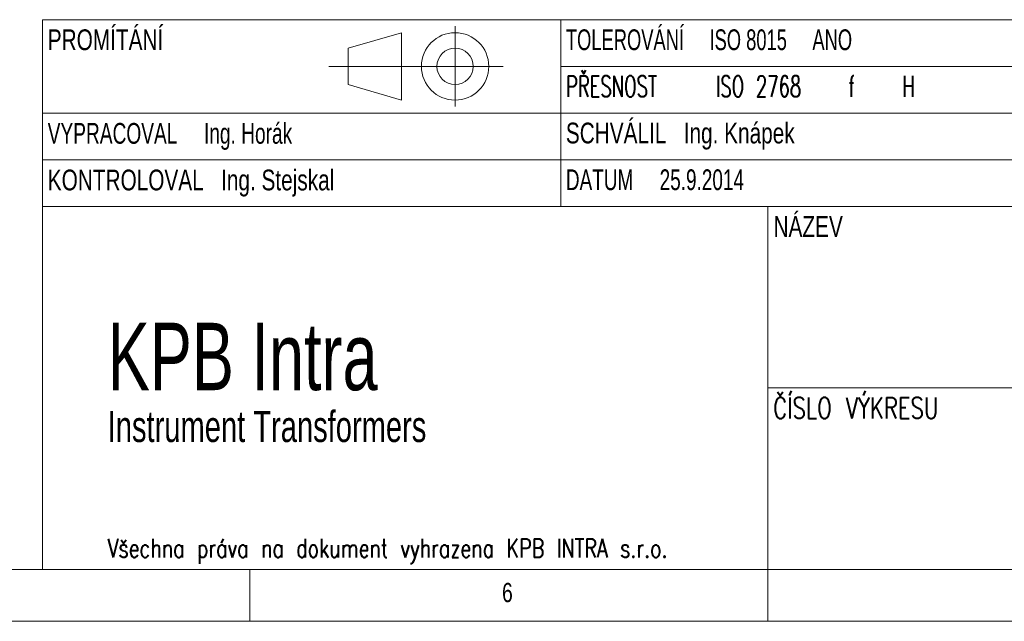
# Model space of a CAD drawing. Header units: millimetres. Extents: x 5 to 616, y 5 to 292.
# Tile 4 of 11: x 238 to 333, y 5 to 63. Entities that reach past the tile are written whole.
import ezdxf

# ---------------------------------------------------------------- set-up
doc = ezdxf.new("R2010")
doc.units = ezdxf.units.MM
doc.styles.add('SLDTEXTSTYLE0', font='TXT', dxfattribs={"width": 0.75})
doc.styles.add('SLDTEXTSTYLE1', font='TXT', dxfattribs={"width": 0.637097, "bigfont": 'bigfont'})
doc.styles.add('SLDTEXTSTYLE2', font='TXT', dxfattribs={"width": 0.66129})
doc.styles.add('SLDTEXTSTYLE4', font='TXT', dxfattribs={"width": 0.75, "bigfont": 'bigfont'})
doc.styles.add('SLDTEXTSTYLE5', font='TXT', dxfattribs={"width": 0.684211})
doc.styles.add('SLDTEXTSTYLE6', font='TXT', dxfattribs={"width": 0.69})
doc.styles.add('SLDTEXTSTYLE8', font='TXT', dxfattribs={"width": 0.7})

# ---------------------------------------------------------------- blocks, each defined once
blk = doc.blocks.new('SW_NOTE_0')
at = {"color": 0, "linetype": 'Continuous', "lineweight": 0, "attachment_point": 1}
for s, insert, char_height, style in [('KPB Intra', (0, 8.353), 6.5, 'SLDTEXTSTYLE8'), ('Instrument Transformers', (0, -0.145), 3, 'SLDTEXTSTYLE8'), ('Všechna práva na dokument vyhrazena KPB INTRA s.r.o.', (0, -12.48), 1.8, 'SLDTEXTSTYLE4')]:
    blk.add_mtext(s, dxfattribs=dict(at, insert=insert, char_height=char_height, style=style))

msp = doc.modelspace()

# ---------------------------------------------------------------- linework, layer by layer
at = {"color": 7, "linetype": 'Continuous', "lineweight": 15}
for p, q in [((240, 63), (410, 63)), ((240, 63), (240, 45)), ((290, 54), (290, 63)), ((240, 54), (290, 54)), ((240, 45), (410, 45)), ((240, 45), (240, 10)), ((310, 45), (310, 10)), ((310, 27.5), (410, 27.5)), ((240, 10), (410, 10))]:
    msp.add_line(p, q, dxfattribs=at)
at = {"color": 7, "linetype": 'Continuous', "lineweight": 0}
for p, q in [((279.8136, 62.3628), (279.8136, 54.6381)), ((269.5083, 60.25), (274.6538, 61.75)), ((274.6538, 61.75), (274.6538, 55.25)), ((269.5083, 60.25), (269.5083, 56.75)), ((274.6538, 58.5), (267.6258, 58.5)), ((274.6538, 58.5), (284.4428, 58.5)), ((290, 58.5), (375, 58.5)), ((269.5083, 56.75), (274.6538, 55.25)), ((290, 54), (410, 54)), ((290, 54), (290, 45)), ((240, 49.5), (410, 49.5)), ((10, 10), (410, 10)), ((260, 5), (260, 10)), ((310, 10), (310, 5)), ((5, 5), (415, 5))]:
    msp.add_line(p, q, dxfattribs=at)
for radius in [3.25, 1.75]:
    msp.add_circle((279.8136, 58.5), radius, dxfattribs=at)

# ---------------------------------------------------------------- block references
msp.add_blockref('SW_NOTE_0', (246.2965, 25.4289), dxfattribs=at)

# ---------------------------------------------------------------- texts
at = {"color": 7, "linetype": 'Continuous', "lineweight": 0, "attachment_point": 1}
for s, insert, char_height, style in [('PROMÍTÁNÍ', (240.5135, 62.0667), 2, 'SLDTEXTSTYLE0'), ('TOLEROVÁNÍ     ISO 8015     ANO', (290.5013, 62.0667), 2, 'SLDTEXTSTYLE2'), ('PŘESNOST     ISO 2768    f    H', (290.5013, 57.5781), 2, 'SLDTEXTSTYLE1'), ('VYPRACOVAL     Ing. Horák', (240.5066, 53.0423), 2, 'SLDTEXTSTYLE6'), ('SCHVÁLIL   Ing. Knápek', (290.5013, 53.0736), 2, 'SLDTEXTSTYLE0'), ('KONTROLOVAL   Ing. Stejskal', (240.5127, 48.5458), 2, 'SLDTEXTSTYLE0'), ('DATUM     25.9.2014', (290.5013, 48.5717), 2, 'SLDTEXTSTYLE5'), ('NÁZEV', (310.5379, 44.066), 2, 'SLDTEXTSTYLE0'), ('ČÍSLO VÝKRESU', (310.5135, 26.5639), 2, 'SLDTEXTSTYLE4'), ('6', (284.343, 8.7042), 1.8521, 'SLDTEXTSTYLE0')]:
    msp.add_mtext(s, dxfattribs=dict(at, insert=insert, char_height=char_height, style=style))

doc.saveas('drawing.dxf')
